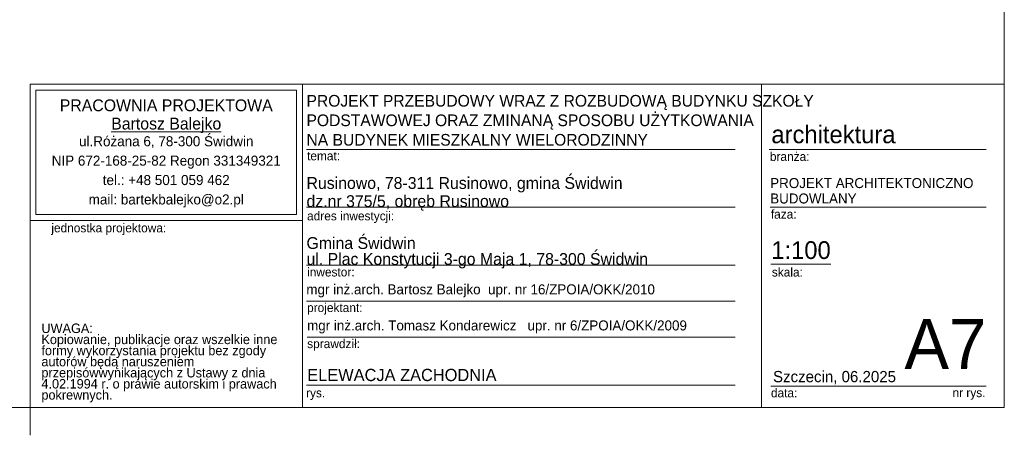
# Model space of a CAD drawing. Extents: x -366324 to -207045, y 68808 to 138616.
# Tile 108 of 170: x -225412 to -207727, y 69208 to 76682. Entities that reach past the tile are written whole.
import ezdxf

# ---------------------------------------------------------------- set-up
doc = ezdxf.new("R2010")
doc.units = 0
doc.header["$MEASUREMENT"] = 0
for name, color, linetype, lineweight in [('ARCH TABELA_Nr_Pióra__1', 7, 'Continuous', 25), ('ARCH TABELA_Nr_Pióra__21', 7, 'Continuous', 9), ('ARCH TABELA_Nr_Pióra__7', 7, 'Continuous', 13)]:
    doc.layers.add(name, color=color, linetype=linetype, lineweight=lineweight)
doc.styles.add('GENERATED_STYLE_10', font='txt')
doc.styles.add('GENERATED_STYLE_3', font='txt')
doc.styles.add('GENERATED_STYLE_8', font='txt')
doc.styles.add('GENERATED_STYLE_9', font='txt')

msp = doc.modelspace()

# ---------------------------------------------------------------- linework, layer by layer
at = {"layer": 'ARCH TABELA_Nr_Pióra__21', "linetype": 'Continuous'}
for p, q in [((-207726.9, 98158.4), (-207726.9, 69708.4)), ((-225226.9, 75519.6), (-220333.3, 75519.6)), ((-225226.9, 69708.4), (-225226.9, 75519.6)), ((-225226.9, 75519.6), (-207726.9, 75519.6)), ((-220333.3, 75519.6), (-220333.3, 69708.4)), ((-220333.3, 73072.8), (-220333.3, 75519.6)), ((-212088.6, 75519.6), (-212088.6, 69708.4)), ((-207726.9, 75519.6), (-207726.9, 69708.4)), ((-225120.5, 73179.1), (-225120.5, 75413.2)), ((-225120.5, 75413.2), (-220439.6, 75413.2)), ((-220439.6, 73179.1), (-220439.6, 75413.2)), ((-220333.3, 69708.4), (-220333.3, 75119.6)), ((-220261, 74349.6), (-212561.2, 74349.6)), ((-211949.3, 74349.6), (-208049.9, 74349.6)), ((-220261, 73309.6), (-212561.2, 73309.6)), ((-211931.8, 73309.6), (-208049.9, 73309.6)), ((-225226.9, 73072.8), (-220333.3, 73072.8)), ((-225120.5, 73179.1), (-220439.6, 73179.1)), ((-220261, 72269.6), (-212561.2, 72269.6)), ((-211920, 72286.9), (-210840.4, 72286.9)), ((-220261, 71621), (-212561.2, 71621)), ((-220250.3, 70972.4), (-212561.2, 70972.4)), ((-220261, 70108.4), (-212561.2, 70108.4)), ((-211920, 70090.8), (-209638.2, 70090.8)), ((-209638.2, 70090.8), (-208049.9, 70090.8)), ((-207726.9, 69708.4), (-248476.9, 69708.4)), ((-225226.9, 69208.4), (-225226.9, 69708.4)), ((-225226.9, 69708.4), (-220333.3, 69708.4)), ((-207726.9, 69708.4), (-220333.3, 69708.4))]:
    msp.add_line(p, q, dxfattribs=at)

# ---------------------------------------------------------------- texts
at = {"layer": 'ARCH TABELA_Nr_Pióra__1', "linetype": 'Continuous', "insert": (-220261, 74413.8), "char_height": 210, "attachment_point": 7, "line_spacing_factor": 1.001884, "style": 'GENERATED_STYLE_3'}
msp.add_mtext('{\\pt22543.3;PROJEKT PRZEBUDOWY WRAZ Z ROZBUDOWĄ BUDYNKU SZKOŁY \\P\\pt22543.3;PODSTAWOWEJ ORAZ ZMINANĄ SPOSOBU UŻYTKOWANIA \\P\\pt22543.3;NA BUDYNEK MIESZKALNY WIELORODZINNY}', dxfattribs=at)
at = {"layer": 'ARCH TABELA_Nr_Pióra__1', "linetype": 'Continuous', "insert": (-220247.3, 70403.8), "char_height": 220, "attachment_point": 1, "style": 'GENERATED_STYLE_10'}
msp.add_mtext('{ELEWACJA ZACHODNIA}', dxfattribs=at)
at = {"layer": 'ARCH TABELA_Nr_Pióra__21', "linetype": 'Continuous', "insert": (-220261, 72208.3), "char_height": 212.766, "attachment_point": 7, "line_spacing_factor": 0.807442, "style": 'GENERATED_STYLE_8'}
msp.add_mtext('{Gmina Świdwin\\Pul. Plac Konstytucji 3-go Maja 1, 78-300 Świdwin}', dxfattribs=at)
at = {"layer": 'ARCH TABELA_Nr_Pióra__7', "linetype": 'Continuous'}
for s, insert, char_height, attachment_point, line_spacing_factor, style in [('{PRACOWNIA PROJEKTOWA\\P\\LBartosz Balejko}', (-222780.1, 75248.3), 212.766, 2, 0.926719, 'GENERATED_STYLE_9'), ('{Rusinowo, 78-311 Rusinowo, gmina Świdwin \\Pdz.nr 375/5, obręb Rusinowo}', (-220261, 73248.3), 212.766, 7, 0.918867, 'GENERATED_STYLE_8'), ('{PROJEKT ARCHITEKTONICZNO\\PBUDOWLANY}', (-211931.8, 73834.1), 180, 1, 0.923713, 'GENERATED_STYLE_8')]:
    msp.add_mtext(s, dxfattribs=dict(at, insert=insert, char_height=char_height, attachment_point=attachment_point, line_spacing_factor=line_spacing_factor, style=style))
at = {"layer": 'ARCH TABELA_Nr_Pióra__7', "linetype": 'Continuous', "style": 'GENERATED_STYLE_8'}
for s, insert, char_height, attachment_point in [('{architektura}', (-211910.6, 74779.2), 319.16, 1), ('{temat:}', (-220250.3, 74313.1), 159.58, 1), ('{branża:}', (-211937.5, 74300.8), 159.58, 1), ('{adres inwestycji:}', (-220250.3, 73233.4), 159.58, 1), ('{faza:}', (-211920, 73264.5), 159.58, 1), ('{jednostka projektowa:}', (-224844, 73018.1), 159.58, 1), ('{1:100}', (-211912.7, 72698.1), 319.16, 1), ('{inwestor:}', (-220250.3, 72224.5), 159.58, 1), ('{skala:}', (-211902.3, 72222.6), 159.58, 1), ('{mgr inż.arch. Bartosz Balejko  upr. nr 16/ZPOIA/OKK/2010}', (-220263.3, 71922.9), 180, 1), ('{projektant:}', (-220250.3, 71584.5), 159.58, 1), ('{mgr inż.arch. Tomasz Kondarewicz   upr. nr 6/ZPOIA/OKK/2009}', (-220250.3, 71274.3), 180, 1), ('{A7}', (-208049.9, 71299.4), 900, 3), ('{sprawdził:}', (-220248.2, 70936), 159.58, 1), ('{Szczecin, 06.2025}', (-211881.3, 70365.7), 202.128, 1), ('{data:}', (-211918.6, 70051.2), 159.58, 1), ('{rys.}', (-220268.3, 70051.2), 159.58, 1), ('{nr rys.}', (-208657.9, 70054.3), 159.58, 1)]:
    msp.add_mtext(s, dxfattribs=dict(at, insert=insert, char_height=char_height, attachment_point=attachment_point))
for s, insert, char_height, width, attachment_point, line_spacing_factor in [('{ul.Różana 6, 78-300 Świdwin\\PNIP 672-168-25-82 Regon 331349321\\Ptel.: +48 501 059 462\\Pmail: bartekbalejko@o2.pl}', (-222780.1, 74586.3), 180.852, 4680.851, 2, 1.156383), ('{UWAGA:\\PKopiowanie, publikacje oraz wszelkie inne formy wykorzystania projektu bez zgody autorów będą naruszeniem przepisówwynikających z Ustawy z dnia 4.02.1994 r. o prawie autorskim i prawach pokrewnych.}', (-225021.8, 71218.1), 170.2128, 4483.408, 1, 0.703415)]:
    msp.add_mtext(s, dxfattribs=dict(at, insert=insert, char_height=char_height, width=width, attachment_point=attachment_point, line_spacing_factor=line_spacing_factor))

doc.saveas('drawing.dxf')
